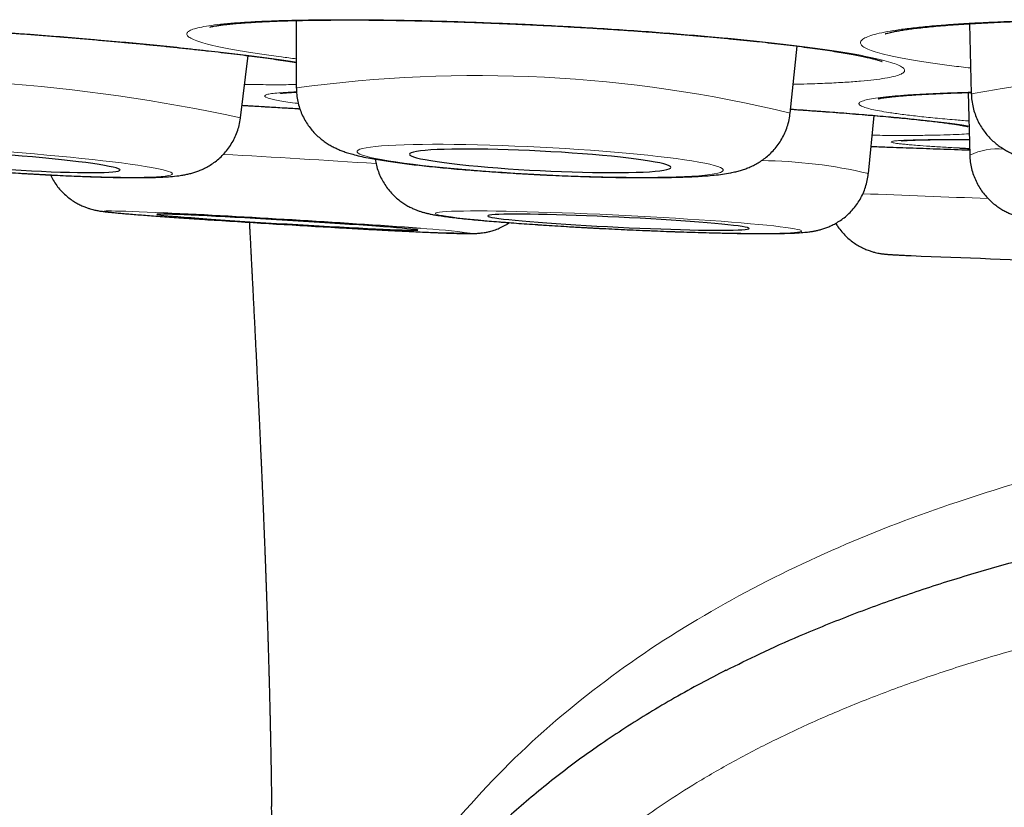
# Model space of a CAD drawing. Header units: millimetres. Extents: x 8 to 869, y 12 to 812.
# Tile 3 of 230: x 399.3 to 403.91, y 321.11 to 324.8. Entities that reach past the tile are written whole.
import ezdxf

# ---------------------------------------------------------------- set-up
doc = ezdxf.new("R2010")
doc.units = ezdxf.units.MM

msp = doc.modelspace()

# ---------------------------------------------------------------- linework, layer by layer
at = {"color": 7, "linetype": 'Continuous', "lineweight": 30}
for p, q in [((400.5918, 324.7952), (400.5923, 324.4793)), ((403.7469, 324.7803), (403.7554, 324.4511)), ((402.9065, 324.3613), (402.939, 324.6753)), ((400.3307, 324.3387), (400.3668, 324.6306)), ((400.5924, 324.4783), (400.5923, 324.4793)), ((403.7406, 324.4579), (403.7482, 324.1645)), ((403.7555, 324.4502), (403.7554, 324.4511)), ((400.3307, 324.3389), (400.3307, 324.3387)), ((403.2728, 324.0779), (403.3003, 324.3497))]:
    msp.add_line(p, q, dxfattribs=at)
at = {"color": 252, "linetype": 'Continuous', "lineweight": 0, "flags": 128}
for points in [[(400.0118, 324.0769), (400.01, 324.0804), (400.0039, 324.0842), (399.9938, 324.0882), (399.9796, 324.0925), (399.9613, 324.097), (399.9391, 324.1017), (399.9131, 324.1066), (399.8834, 324.1116), (399.8502, 324.1168), (399.8135, 324.122), (399.7737, 324.1274), (399.7308, 324.1327), (399.6852, 324.1381), (399.6369, 324.1435), (399.5863, 324.1489), (399.5336, 324.1542), (399.4791, 324.1594), (399.423, 324.1646), (399.3656, 324.1696), (399.3071, 324.1744), (399.2479, 324.1791)], [(401.735, 324.0735), (401.7948, 324.0706), (401.8544, 324.068), (401.9134, 324.0658), (401.9715, 324.064), (402.0284, 324.0625), (402.0839, 324.0613), (402.1377, 324.0606), (402.1896, 324.0602), (402.2392, 324.0601), (402.2864, 324.0605), (402.3309, 324.0612), (402.3725, 324.0624), (402.411, 324.0638), (402.4462, 324.0657), (402.4779, 324.0678), (402.506, 324.0704), (402.5304, 324.0732), (402.5509, 324.0764), (402.5674, 324.0798), (402.5798, 324.0836), (402.5882, 324.0876), (402.5923, 324.0918), (402.5923, 324.0963), (402.5882, 324.101), (402.5798, 324.1058), (402.5674, 324.1108), (402.5509, 324.1159), (402.5304, 324.1212), (402.506, 324.1265), (402.4779, 324.1319), (402.4462, 324.1373), (402.411, 324.1427), (402.3725, 324.148), (402.3309, 324.1534), (402.2864, 324.1586), (402.2392, 324.1638), (402.1896, 324.1688), (402.1377, 324.1736), (402.0839, 324.1783), (402.0284, 324.1828), (401.9715, 324.1871), (401.9134, 324.1911), (401.8544, 324.1949), (401.7948, 324.1984), (401.735, 324.2016), (401.6751, 324.2044), (401.6156, 324.207), (401.5566, 324.2092), (401.4985, 324.2111), (401.4416, 324.2126), (401.3861, 324.2137), (401.3322, 324.2145), (401.2804, 324.2149), (401.2307, 324.2149), (401.1836, 324.2145), (401.1391, 324.2138), (401.0975, 324.2127), (401.059, 324.2112), (401.0238, 324.2094), (400.9921, 324.2072), (400.9639, 324.2047), (400.9396, 324.2018), (400.9191, 324.1987), (400.9026, 324.1952), (400.8902, 324.1915), (400.8818, 324.1875), (400.8776, 324.1832), (400.8776, 324.1787), (400.8818, 324.1741), (400.8902, 324.1692), (400.9026, 324.1642), (400.9191, 324.1591), (400.9396, 324.1538), (400.9639, 324.1485), (400.9921, 324.1432), (401.0238, 324.1378), (401.059, 324.1324), (401.0975, 324.127), (401.1391, 324.1217), (401.1836, 324.1164), (401.2307, 324.1113), (401.2804, 324.1063), (401.3322, 324.1014), (401.3861, 324.0967), (401.4416, 324.0922), (401.4985, 324.0879), (401.5566, 324.0839), (401.6156, 324.0802), (401.6751, 324.0767), (401.735, 324.0735)], [(399.2411, 324.0833), (399.3004, 324.0796), (399.359, 324.0761), (399.4165, 324.073), (399.4728, 324.0702), (399.5275, 324.0677), (399.5804, 324.0655), (399.6313, 324.0637), (399.6798, 324.0623), (399.7258, 324.0612), (399.769, 324.0605), (399.8092, 324.0601), (399.8462, 324.0602), (399.8798, 324.0606), (399.9099, 324.0614), (399.9363, 324.0626), (399.959, 324.0641), (399.9777, 324.066), (399.9924, 324.0682), (400.003, 324.0708), (400.0095, 324.0737), (400.0118, 324.0769)], [(399.9719, 323.8933), (399.9336, 323.8951), (399.8935, 323.8969), (399.8566, 323.8985), (399.8231, 323.8998), (399.7931, 323.9009), (399.7668, 323.9017), (399.7444, 323.9023), (399.7258, 323.9027), (399.7113, 323.9027), (399.7009, 323.9025), (399.6946, 323.9021), (399.6924, 323.9014), (399.6945, 323.9005), (399.7007, 323.8993), (399.711, 323.8979), (399.7255, 323.8962), (399.7439, 323.8943), (399.7663, 323.8922), (399.7925, 323.8899), (399.8223, 323.8874), (399.8558, 323.8847), (399.8926, 323.8818), (399.9326, 323.8788), (399.9756, 323.8757), (400.0214, 323.8724), (400.0698, 323.869), (400.1205, 323.8655), (400.1734, 323.862), (400.2074, 323.8597)], [(402.9599, 323.8086), (402.958, 323.811), (402.9518, 323.8136), (402.9415, 323.8163), (402.9271, 323.8193), (402.9087, 323.8223), (402.8864, 323.8256), (402.8603, 323.8289), (402.8304, 323.8323), (402.797, 323.8358), (402.7602, 323.8394), (402.7202, 323.843), (402.6772, 323.8467), (402.6314, 323.8504), (402.5831, 323.8541), (402.5323, 323.8577), (402.4795, 323.8614), (402.4248, 323.8649), (402.3686, 323.8684), (402.3111, 323.8718), (402.2525, 323.8751), (402.1932, 323.8783), (402.1335, 323.8814), (402.0736, 323.8842), (402.0139, 323.887), (401.9545, 323.8895), (401.8959, 323.8918), (401.8383, 323.894), (401.782, 323.8959), (401.7273, 323.8976), (401.6743, 323.8991), (401.6235, 323.9003), (401.575, 323.9013), (401.529, 323.902), (401.4859, 323.9025), (401.4457, 323.9027), (401.4088, 323.9027), (401.3752, 323.9024), (401.3451, 323.9018), (401.3188, 323.901), (401.2963, 323.9), (401.2776, 323.8987), (401.2631, 323.8972), (401.2525, 323.8954), (401.2462, 323.8934), (401.244, 323.8912), (401.246, 323.8888), (401.2521, 323.8863), (401.2624, 323.8835), (401.2768, 323.8806), (401.2952, 323.8775), (401.3175, 323.8743), (401.3437, 323.871), (401.3735, 323.8675), (401.4069, 323.864), (401.4437, 323.8604), (401.4837, 323.8568), (401.5267, 323.8531), (401.5725, 323.8494), (401.6209, 323.8458), (401.6716, 323.8421), (401.7244, 323.8385), (401.7791, 323.8349), (401.8353, 323.8314), (401.8929, 323.828), (401.9514, 323.8247), (402.0107, 323.8215), (402.0704, 323.8185), (402.1303, 323.8156), (402.1901, 323.8129), (402.2494, 323.8104), (402.308, 323.808), (402.3656, 323.8059), (402.4219, 323.8039), (402.4767, 323.8022), (402.5296, 323.8008), (402.5804, 323.7995), (402.6289, 323.7986), (402.6749, 323.7978), (402.718, 323.7974), (402.7582, 323.7971), (402.7952, 323.7972), (402.8287, 323.7975), (402.8588, 323.798), (402.8851, 323.7988), (402.9077, 323.7998), (402.9263, 323.8011), (402.9409, 323.8027), (402.9514, 323.8044), (402.9577, 323.8064), (402.9599, 323.8086)]]:
    msp.add_lwpolyline(points, dxfattribs=at)
at = {"color": 7, "linetype": 'Continuous', "lineweight": 30, "flags": 128}
for points in [[(401.735, 324.0918), (401.7855, 324.0894), (401.8357, 324.0873), (401.8853, 324.0856), (401.9338, 324.0842), (401.9809, 324.0832), (402.0263, 324.0826), (402.0698, 324.0823), (402.111, 324.0824), (402.1496, 324.0829), (402.1854, 324.0837), (402.2181, 324.085), (402.2475, 324.0865), (402.2734, 324.0885), (402.2956, 324.0907), (402.314, 324.0933), (402.3284, 324.0962), (402.3388, 324.0994), (402.3451, 324.1028), (402.3471, 324.1065), (402.3451, 324.1104), (402.3388, 324.1144), (402.3284, 324.1187), (402.314, 324.123), (402.2956, 324.1275), (402.2734, 324.132), (402.2475, 324.1365), (402.2181, 324.1411), (402.1854, 324.1456), (402.1496, 324.1501), (402.111, 324.1545), (402.0698, 324.1588), (402.0263, 324.1629), (401.9809, 324.1669), (401.9338, 324.1707), (401.8853, 324.1742), (401.8357, 324.1775), (401.7855, 324.1805), (401.735, 324.1832), (401.6844, 324.1856), (401.6342, 324.1877), (401.5847, 324.1894), (401.5362, 324.1908), (401.4891, 324.1918), (401.4436, 324.1925), (401.4002, 324.1927), (401.359, 324.1926), (401.3204, 324.1921), (401.2846, 324.1913), (401.2519, 324.1901), (401.2225, 324.1885), (401.1966, 324.1865), (401.1744, 324.1843), (401.156, 324.1817), (401.1416, 324.1788), (401.1312, 324.1756), (401.1249, 324.1722), (401.1228, 324.1685), (401.1249, 324.1647), (401.1312, 324.1606), (401.1416, 324.1564), (401.156, 324.152), (401.1744, 324.1476), (401.1966, 324.1431), (401.2225, 324.1385), (401.2519, 324.1339), (401.2846, 324.1294), (401.3204, 324.1249), (401.359, 324.1205), (401.4002, 324.1162), (401.4436, 324.1121), (401.4891, 324.1081), (401.5362, 324.1044), (401.5847, 324.1008), (401.6342, 324.0975), (401.6844, 324.0945), (401.735, 324.0918)], [(399.7664, 324.0943), (399.7645, 324.0972), (399.7584, 324.1005), (399.7483, 324.104), (399.734, 324.1078), (399.7159, 324.1117), (399.6938, 324.1158), (399.6682, 324.1201), (399.639, 324.1245), (399.6064, 324.129), (399.5709, 324.1335), (399.5324, 324.1381), (399.4914, 324.1426), (399.4481, 324.1471), (399.4028, 324.1516), (399.3558, 324.156), (399.3074, 324.1602), (399.258, 324.1643)], [(399.2532, 324.0965), (399.3027, 324.0936), (399.3512, 324.091), (399.3983, 324.0887), (399.4438, 324.0867), (399.4873, 324.0851), (399.5286, 324.0838), (399.5673, 324.0829), (399.6032, 324.0824), (399.636, 324.0823), (399.6655, 324.0825), (399.6915, 324.0831), (399.7139, 324.0841), (399.7325, 324.0855), (399.7471, 324.0872), (399.7576, 324.0892), (399.7641, 324.0916), (399.7664, 324.0943)], [(401.1617, 323.8132), (401.1597, 323.814), (401.1534, 323.8151), (401.1431, 323.8164), (401.1287, 323.8179), (401.1104, 323.8196), (401.0882, 323.8216), (401.0624, 323.8237), (401.033, 323.8261), (401.0004, 323.8286), (400.9646, 323.8312), (400.9261, 323.834), (400.8849, 323.8368), (400.8415, 323.8398), (400.7961, 323.8428), (400.749, 323.8459), (400.7006, 323.849), (400.6511, 323.8521), (400.6009, 323.8552), (400.5504, 323.8583), (400.4998, 323.8613), (400.4497, 323.8642), (400.4002, 323.8671), (400.3517, 323.8698), (400.3046, 323.8723), (400.2591, 323.8748), (400.2156, 323.877), (400.1745, 323.8791), (400.1359, 323.881), (400.1001, 323.8826), (400.0674, 323.8841), (400.0379, 323.8853), (400.012, 323.8862), (399.9898, 323.8869), (399.9713, 323.8874), (399.9569, 323.8876), (399.9465, 323.8875), (399.9402, 323.8872), (399.938, 323.8867), (399.9401, 323.8859), (399.9463, 323.8848), (399.9566, 323.8835), (399.971, 323.882), (399.9894, 323.8802), (400.0115, 323.8783), (400.0374, 323.8761), (400.0667, 323.8738), (400.0994, 323.8713), (400.1351, 323.8687), (400.1737, 323.8659), (400.2148, 323.863), (400.2582, 323.86), (400.3036, 323.857), (400.3507, 323.8539), (400.3992, 323.8508), (400.4487, 323.8477), (400.4988, 323.8446), (400.5494, 323.8416), (400.5999, 323.8385), (400.6501, 323.8356), (400.6996, 323.8328), (400.7481, 323.8301), (400.7952, 323.8275), (400.8406, 323.8251), (400.8841, 323.8228), (400.9253, 323.8207), (400.9639, 323.8189), (400.9997, 323.8172), (401.0324, 323.8158), (401.0618, 323.8146), (401.0877, 323.8136), (401.11, 323.8129), (401.1284, 323.8125), (401.1429, 323.8122), (401.1533, 323.8123), (401.1596, 323.8126), (401.1617, 323.8132)], [(402.7142, 323.8204), (402.7122, 323.8225), (402.706, 323.8247), (402.6957, 323.8271), (402.6814, 323.8297), (402.6631, 323.8323), (402.6409, 323.8352), (402.6151, 323.8381), (402.5858, 323.8411), (402.5532, 323.8441), (402.5174, 323.8472), (402.4789, 323.8503), (402.4378, 323.8534), (402.3943, 323.8565), (402.3489, 323.8596), (402.3018, 323.8625), (402.2534, 323.8654), (402.2038, 323.8682), (402.1536, 323.8709), (402.1031, 323.8734), (402.0525, 323.8757), (402.0023, 323.8779), (401.9528, 323.8799), (401.9042, 323.8817), (401.8571, 323.8833), (401.8116, 323.8846), (401.768, 323.8857), (401.7268, 323.8866), (401.6881, 323.8872), (401.6523, 323.8875), (401.6195, 323.8876), (401.59, 323.8874), (401.5641, 323.887), (401.5417, 323.8864), (401.5233, 323.8854), (401.5087, 323.8843), (401.4983, 323.8829), (401.4919, 323.8812), (401.4897, 323.8794), (401.4917, 323.8774), (401.4979, 323.8751), (401.5082, 323.8727), (401.5225, 323.8702), (401.5408, 323.8675), (401.563, 323.8647), (401.5888, 323.8618), (401.6181, 323.8588), (401.6508, 323.8557), (401.6865, 323.8526), (401.725, 323.8495), (401.7662, 323.8464), (401.8096, 323.8433), (401.855, 323.8403), (401.9021, 323.8373), (401.9506, 323.8344), (402.0001, 323.8316), (402.0503, 323.829), (402.1008, 323.8265), (402.1514, 323.8241), (402.2016, 323.8219), (402.2512, 323.8199), (402.2997, 323.8182), (402.3469, 323.8166), (402.3924, 323.8152), (402.4359, 323.8141), (402.4771, 323.8133), (402.5158, 323.8127), (402.5516, 323.8123), (402.5844, 323.8122), (402.6139, 323.8124), (402.6399, 323.8128), (402.6622, 323.8135), (402.6807, 323.8144), (402.6952, 323.8156), (402.7057, 323.817), (402.712, 323.8186), (402.7142, 323.8204)]]:
    msp.add_lwpolyline(points, dxfattribs=at)
at = {"color": 252, "linetype": 'Continuous', "lineweight": 0}
for centre, radius, start, end in [((404.773, 319.1514), 5.3965, 76.0753, 100.8694), ((398.6115, 316.4455), 8.0784, 77.71294, 94.20389), ((401.4383, 318.316), 6.2211, 76.34936, 97.8151), ((403.8806, 323.8799), 0.3138, 85.3243, 114.9548), ((395.6544, 242.3476), 81.9493, 86.283534, 86.785274), ((402.7505, 321.869), 2.2698, 76.6961, 89.4325), ((406.2154, 394.623), 70.7018, 267.592629, 268.069252), ((401.5047, 333.5287), 9.7308, 265.79537, 269.4264), ((401.027, 321.0255), 2.7988, 82.1908, 86.9923)]:
    msp.add_arc(centre, radius, start, end, dxfattribs=at)
at = {"color": 7, "linetype": 'Continuous', "lineweight": 30}
for centre, radius, start, end in [((397.4388, 272.1065), 51.8487, 85.86892, 87.19961), ((404.1581, 383.9136), 60.1837, 266.236138, 266.79301), ((406.8623, 406.2562), 82.6324, 267.649821, 268.679566)]:
    msp.add_arc(centre, radius, start, end, dxfattribs=at)
at = {"color": 252, "linetype": 'Continuous', "lineweight": 0}
for points, knots in [([(399.8093, 324.6915), (399.765, 324.6955), (399.6763, 324.7037), (399.5385, 324.7154), (399.3987, 324.7266), (399.2574, 324.7373), (399.1157, 324.7473), (398.9743, 324.7566), (398.8345, 324.7651), (398.6973, 324.7728), (398.5638, 324.7796), (398.4345, 324.7854), (398.3105, 324.7903), (398.1929, 324.7941), (398.0826, 324.7969), (397.9799, 324.7986), (397.8858, 324.7992), (397.801, 324.7988), (397.7263, 324.7973), (397.6619, 324.7947), (397.6082, 324.791), (397.5658, 324.7864), (397.5352, 324.7807), (397.5162, 324.774), (397.5091, 324.7665), (397.5138, 324.7581), (397.5307, 324.749), (397.5594, 324.7391), (397.5995, 324.7285), (397.6509, 324.7174), (397.7134, 324.7057), (397.7864, 324.6937), (397.8697, 324.6813), (397.9482, 324.6704), (398.0022, 324.6636), (398.0222, 324.6611)], [0, 0, 0, 0, 0.030634, 0.061377, 0.092121, 0.122755, 0.153389, 0.184132, 0.214876, 0.24551, 0.276144, 0.306887, 0.337631, 0.368265, 0.398899, 0.429642, 0.460386, 0.49102, 0.521654, 0.552397, 0.58314, 0.613774, 0.644408, 0.675152, 0.705895, 0.736529, 0.767163, 0.797907, 0.82865, 0.859284, 0.889918, 0.920662, 0.951405, 0.982039, 1, 1, 1, 1]), ([(402.3927, 324.7314), (402.3485, 324.7349), (402.2599, 324.7419), (402.1223, 324.7515), (401.9825, 324.7605), (401.8411, 324.7687), (401.6992, 324.776), (401.5576, 324.7823), (401.4174, 324.7877), (401.2798, 324.7921), (401.1457, 324.7955), (401.0158, 324.7978), (400.8911, 324.799), (400.7727, 324.7992), (400.6615, 324.7982), (400.558, 324.7962), (400.4629, 324.7931), (400.377, 324.789), (400.3013, 324.7839), (400.2358, 324.7778), (400.181, 324.7708), (400.1374, 324.7629), (400.1056, 324.7541), (400.0855, 324.7446), (400.0772, 324.7344), (400.0807, 324.7236), (400.0965, 324.7122), (400.1241, 324.7003), (400.1632, 324.6881), (400.2135, 324.6756), (400.2751, 324.6629), (400.3472, 324.6501), (400.4296, 324.6372), (400.511, 324.6257), (400.5685, 324.6186), (400.5921, 324.6156)], [0, 0, 0, 0, 0.03053, 0.061169, 0.091808, 0.122339, 0.152869, 0.183508, 0.214147, 0.244677, 0.275207, 0.305846, 0.336486, 0.367016, 0.397546, 0.428185, 0.458824, 0.489354, 0.519884, 0.550523, 0.581163, 0.611693, 0.642223, 0.672862, 0.703501, 0.734031, 0.764561, 0.7952, 0.82584, 0.85637, 0.8869, 0.917539, 0.948178, 0.978708, 1, 1, 1, 1]), ([(405.573, 324.7636), (405.529, 324.7662), (405.4409, 324.7716), (405.3036, 324.7785), (405.164, 324.7845), (405.0227, 324.7895), (404.8807, 324.7935), (404.7388, 324.7965), (404.5982, 324.7984), (404.46, 324.7992), (404.3251, 324.7989), (404.1943, 324.7976), (404.0686, 324.7952), (403.9491, 324.7917), (403.8366, 324.7872), (403.7316, 324.7817), (403.635, 324.7752), (403.5475, 324.7679), (403.4701, 324.7596), (403.4028, 324.7506), (403.3462, 324.7408), (403.3007, 324.7304), (403.2671, 324.7193), (403.245, 324.7078), (403.2348, 324.6958), (403.2364, 324.6834), (403.2503, 324.6708), (403.276, 324.658), (403.3133, 324.6452), (403.3619, 324.6323), (403.4218, 324.6196), (403.4923, 324.6071), (403.5731, 324.5948), (403.6591, 324.5833), (403.7225, 324.5762), (403.7522, 324.5728)], [0, 0, 0, 0, 0.030354, 0.060816, 0.091278, 0.121631, 0.151985, 0.182447, 0.212909, 0.243263, 0.273617, 0.304079, 0.334541, 0.364894, 0.395248, 0.42571, 0.456172, 0.486526, 0.516879, 0.547342, 0.577804, 0.608157, 0.638511, 0.668973, 0.699435, 0.729789, 0.760142, 0.790604, 0.821067, 0.85142, 0.881774, 0.912236, 0.942698, 0.973052, 1, 1, 1, 1]), ([(402.9205, 324.4965), (402.9429, 324.497), (402.9996, 324.4981), (403.0808, 324.5012), (403.1646, 324.5055), (403.238, 324.5109), (403.3007, 324.5172), (403.3526, 324.5245), (403.3933, 324.5326), (403.4225, 324.5416), (403.4395, 324.5513), (403.4447, 324.5616), (403.4381, 324.5726), (403.4196, 324.5841), (403.3891, 324.596), (403.347, 324.6083), (403.2937, 324.6209), (403.2297, 324.6337), (403.1551, 324.6465), (403.0704, 324.6594), (402.9766, 324.6721), (402.8743, 324.6847), (402.7639, 324.697), (402.6462, 324.709), (402.5227, 324.7205), (402.4359, 324.7278), (402.3927, 324.7314)], [0, 0, 0, 0, 0.0276382, 0.0699886, 0.1123391, 0.1545388, 0.1967385, 0.2390889, 0.2814394, 0.3236391, 0.3658388, 0.4081892, 0.4505397, 0.4927394, 0.5349391, 0.5772896, 0.61964, 0.6618397, 0.7040394, 0.7463899, 0.7887404, 0.8309401, 0.8731297, 0.91547, 0.9578104, 1, 1, 1, 1]), ([(400.5922, 324.5999), (400.5862, 324.6009), (400.5554, 324.6059), (400.4897, 324.6153), (400.3958, 324.6279), (400.2926, 324.6407), (400.1817, 324.6536), (400.0635, 324.6664), (399.9396, 324.6791), (399.8526, 324.6874), (399.8093, 324.6915)], [0, 0, 0, 0, 0.03297, 0.171351, 0.309731, 0.447619, 0.585468, 0.723809, 0.862151, 1, 1, 1, 1]), ([(400.3501, 324.4958), (400.3753, 324.4954), (400.4345, 324.4944), (400.5159, 324.4941), (400.5675, 324.4947), (400.5923, 324.495)], [0, 0, 0, 0, 0.278256, 0.653833, 1, 1, 1, 1]), ([(400.5932, 324.4607), (400.5847, 324.4604), (400.556, 324.4594), (400.5189, 324.457), (400.4819, 324.4535), (400.4571, 324.4494), (400.4443, 324.4445), (400.4435, 324.4391), (400.4545, 324.4331), (400.476, 324.427), (400.5058, 324.4208), (400.5424, 324.4148), (400.5741, 324.41), (400.5967, 324.4072), (400.6017, 324.4065)], [0, 0, 0, 0, 0.0417249, 0.1403493, 0.2389737, 0.3372469, 0.43552, 0.5341444, 0.6327688, 0.731042, 0.8129383, 0.8949358, 0.9768321, 1, 1, 1, 1]), ([(403.7552, 324.4591), (403.7548, 324.4591), (403.7187, 324.4583), (403.6544, 324.4561), (403.5636, 324.4525), (403.4833, 324.4481), (403.413, 324.4431), (403.3536, 324.4375), (403.3052, 324.4314), (403.268, 324.4248), (403.2425, 324.4177), (403.2292, 324.4102), (403.2278, 324.4024), (403.2381, 324.3942), (403.2591, 324.3863), (403.2886, 324.3787), (403.3241, 324.3715), (403.3703, 324.3637), (403.4292, 324.3555), (403.5019, 324.3467), (403.5849, 324.3381), (403.6655, 324.3306), (403.7218, 324.3261), (403.7441, 324.3243)], [0, 0, 0, 0, 0.000631, 0.052728, 0.105011, 0.157294, 0.209391, 0.261488, 0.313771, 0.366054, 0.418151, 0.470248, 0.522531, 0.574814, 0.626911, 0.670326, 0.713795, 0.75721, 0.809307, 0.86159, 0.913873, 0.96597, 1, 1, 1, 1]), ([(400.6089, 324.3817), (400.601, 324.3822), (400.5459, 324.3856), (400.455, 324.391), (400.3731, 324.3957), (400.338, 324.3978)], [0, 0, 0, 0, 0.087919, 0.608293, 1, 1, 1, 1]), ([(403.5863, 324.3222), (403.5681, 324.3242), (403.5316, 324.3283), (403.4629, 324.3354), (403.3801, 324.3432), (403.2807, 324.3519), (403.1734, 324.3607), (403.0584, 324.3694), (402.9695, 324.3759), (402.9177, 324.3793), (402.9084, 324.3799)], [0, 0, 0, 0, 0.111887, 0.223775, 0.372268, 0.521291, 0.670314, 0.818807, 0.9673, 1, 1, 1, 1]), ([(403.7447, 324.2999), (403.7396, 324.3009), (403.7246, 324.3038), (403.6898, 324.309), (403.643, 324.3155), (403.6052, 324.3199), (403.5863, 324.3222)], [0, 0, 0, 0, 0.145325, 0.430099, 0.715226, 1, 1, 1, 1]), ([(403.291, 324.2576), (403.2988, 324.2575), (403.3418, 324.2569), (403.4116, 324.2565), (403.4991, 324.2566), (403.5762, 324.2575), (403.6437, 324.2591), (403.699, 324.2614), (403.7327, 324.2634), (403.7446, 324.2647), (403.7456, 324.2648)], [0, 0, 0, 0, 0.035599, 0.193902, 0.352205, 0.511074, 0.669943, 0.828246, 0.986549, 1, 1, 1, 1]), ([(403.7463, 324.2381), (403.7452, 324.2381), (403.7131, 324.2382), (403.6581, 324.2379), (403.5836, 324.2374), (403.5211, 324.2364), (403.4693, 324.235), (403.4285, 324.2333), (403.3994, 324.2312), (403.3824, 324.2287), (403.3771, 324.226), (403.3838, 324.2229), (403.4003, 324.2199), (403.4218, 324.2173), (403.444, 324.2149), (403.4708, 324.2125), (403.5079, 324.2096), (403.5593, 324.206), (403.6243, 324.2019), (403.6748, 324.1991), (403.6982, 324.1978)], [0, 0, 0, 0, 0.002174, 0.067363, 0.133503, 0.197774, 0.262046, 0.327235, 0.393375, 0.457646, 0.521918, 0.587107, 0.653247, 0.69363, 0.734013, 0.774734, 0.815455, 0.879271, 0.943998, 1, 1, 1, 1]), ([(408.3863, 323.1135), (408.0694, 323.111), (407.4358, 323.1059), (406.4861, 323.0547), (405.5396, 322.9604), (404.6014, 322.8033), (403.7966, 322.5877), (403.1302, 322.3341), (402.5961, 322.0719), (402.0932, 321.7536), (401.6338, 321.3748), (401.233, 320.934), (400.9042, 320.4375), (400.6543, 319.8955), (400.5554, 319.5117), (400.5059, 319.3197)], [0, 0, 0, 0, 0.10003, 0.200056, 0.300173, 0.400239, 0.500131, 0.562636, 0.625145, 0.687668, 0.750125, 0.812616, 0.875055, 0.937489, 1, 1, 1, 1]), ([(408.3863, 322.3087), (408.2732, 322.3084), (408.0469, 322.3078), (407.7076, 322.3027), (407.3682, 322.2939), (407.0288, 322.2808), (406.6895, 322.2628), (406.3513, 322.2395), (406.0131, 322.21), (405.6749, 322.1737), (405.3348, 322.1295), (404.9942, 322.0764), (404.6535, 322.0133), (404.3313, 321.9428), (404.028, 321.8658), (403.7569, 321.7869), (403.5014, 321.7024), (403.2697, 321.6162), (403.0491, 321.5244), (402.8456, 321.43), (402.652, 321.3299), (402.4771, 321.2294), (402.3154, 321.1262), (402.1689, 321.0231), (402.03, 320.915), (401.907, 320.8087), (401.7962, 320.7027), (401.697, 320.5981), (401.6021, 320.4876), (401.513, 320.3721), (401.4307, 320.2526), (401.3507, 320.1217), (401.2748, 319.9789), (401.2046, 319.823), (401.1435, 319.6636), (401.1108, 319.555), (401.0945, 319.5007)], [0, 0, 0, 0, 0.040416, 0.080846, 0.121318, 0.161803, 0.202387, 0.242986, 0.283299, 0.324163, 0.365049, 0.406494, 0.448036, 0.489619, 0.525054, 0.560487, 0.591055, 0.621622, 0.649148, 0.676709, 0.701912, 0.727114, 0.748786, 0.770457, 0.791081, 0.811703, 0.8286, 0.846016, 0.863432, 0.881045, 0.898659, 0.915993, 0.936898, 0.957804, 0.978901, 1, 1, 1, 1])]:
    msp.add_open_spline(points, degree=3, knots=knots, dxfattribs=at)
at = {"color": 7, "linetype": 'Continuous', "lineweight": 30}
for points, knots in [([(397.602, 324.7853), (397.6019, 324.7853), (397.6016, 324.7852), (397.6042, 324.7858), (397.6101, 324.7868), (397.6199, 324.7881), (397.6336, 324.7896), (397.6516, 324.7912), (397.6736, 324.7928), (397.6997, 324.7942), (397.7297, 324.7954), (397.7635, 324.7965), (397.8013, 324.7972), (397.8428, 324.7977), (397.888, 324.7979), (397.9366, 324.7978), (397.9885, 324.7973), (398.0433, 324.7966), (398.1009, 324.7955), (398.1611, 324.7941), (398.2236, 324.7923), (398.288, 324.7903), (398.3543, 324.7879), (398.4222, 324.7853), (398.4913, 324.7823), (398.5617, 324.779), (398.6338, 324.7755), (398.7076, 324.7716), (398.7832, 324.7675), (398.8598, 324.763), (398.9374, 324.7583), (399.0155, 324.7534), (399.0938, 324.7482), (399.1721, 324.7428), (399.2505, 324.7372), (399.3287, 324.7314), (399.4067, 324.7254), (399.4842, 324.7193), (399.5611, 324.7129), (399.6372, 324.7064), (399.711, 324.6999), (399.7663, 324.6949), (399.8094, 324.6909), (399.8534, 324.6868), (399.9134, 324.681), (399.9829, 324.6741), (400.0506, 324.6671), (400.1162, 324.6601), (400.1797, 324.653), (400.2411, 324.646), (400.3, 324.639), (400.3563, 324.632), (400.4098, 324.6251), (400.4603, 324.6183), (400.5078, 324.6115), (400.5522, 324.605), (400.579, 324.6007), (400.5922, 324.5986)], [0, 0, 0, 0, 0.00393, 0.015212, 0.027828, 0.041754, 0.056875, 0.073005, 0.089927, 0.107422, 0.125022, 0.143182, 0.161782, 0.180737, 0.199973, 0.219429, 0.239049, 0.258785, 0.278591, 0.298424, 0.318237, 0.337993, 0.357663, 0.377223, 0.396653, 0.415944, 0.435216, 0.454866, 0.474597, 0.494384, 0.514198, 0.534006, 0.553776, 0.573484, 0.593114, 0.612857, 0.632582, 0.652301, 0.672023, 0.691758, 0.711513, 0.730215, 0.736044, 0.746449, 0.766142, 0.78579, 0.805415, 0.825025, 0.844629, 0.864234, 0.883848, 0.903473, 0.922951, 0.942356, 0.961776, 0.98116, 1, 1, 1, 1]), ([(400.1864, 324.7642), (400.1863, 324.7642), (400.1861, 324.7641), (400.1892, 324.765), (400.1956, 324.7665), (400.2059, 324.7686), (400.22, 324.7711), (400.2384, 324.7738), (400.2607, 324.7766), (400.2871, 324.7795), (400.3174, 324.7822), (400.3517, 324.7848), (400.3899, 324.7873), (400.4319, 324.7896), (400.4776, 324.7917), (400.5268, 324.7935), (400.5791, 324.795), (400.6345, 324.7962), (400.6926, 324.7971), (400.7533, 324.7977), (400.8162, 324.7979), (400.8812, 324.7979), (400.9479, 324.7975), (401.016, 324.7967), (401.0855, 324.7957), (401.1562, 324.7943), (401.2286, 324.7926), (401.3028, 324.7905), (401.3786, 324.7881), (401.4555, 324.7855), (401.5331, 324.7824), (401.6113, 324.7791), (401.6896, 324.7755), (401.7678, 324.7717), (401.846, 324.7675), (401.9241, 324.7631), (402.0019, 324.7585), (402.0791, 324.7535), (402.1556, 324.7484), (402.2313, 324.743), (402.3047, 324.7375), (402.3558, 324.7335), (402.3949, 324.7303), (402.435, 324.727), (402.4946, 324.7219), (402.5637, 324.7157), (402.6308, 324.7094), (402.6958, 324.7029), (402.7587, 324.6963), (402.8194, 324.6897), (402.8776, 324.6829), (402.9331, 324.6761), (402.9857, 324.6693), (403.0352, 324.6625), (403.0818, 324.6558), (403.1251, 324.649), (403.1651, 324.6424), (403.2014, 324.6359), (403.2338, 324.6297), (403.2612, 324.624), (403.2842, 324.6187), (403.3031, 324.614), (403.3178, 324.6099), (403.3282, 324.6066), (403.3343, 324.6045), (403.3371, 324.6033), (403.3368, 324.6035), (403.3367, 324.6035)], [0, 0, 0, 0, 0.00482, 0.014962, 0.02615, 0.038364, 0.051521, 0.065486, 0.080101, 0.095025, 0.11025, 0.125973, 0.142096, 0.158545, 0.175254, 0.192169, 0.209238, 0.226416, 0.24366, 0.260934, 0.278193, 0.295405, 0.312543, 0.329586, 0.346516, 0.363329, 0.380175, 0.397333, 0.414561, 0.431836, 0.449132, 0.466418, 0.483668, 0.500861, 0.517989, 0.535219, 0.552436, 0.569646, 0.58686, 0.604086, 0.62133, 0.637654, 0.640081, 0.649162, 0.66634, 0.683475, 0.700586, 0.717679, 0.734762, 0.75184, 0.768917, 0.785994, 0.802915, 0.819782, 0.836638, 0.853439, 0.870134, 0.886666, 0.902961, 0.918933, 0.932817, 0.947417, 0.961875, 0.974187, 0.985623, 0.996093, 1, 1, 1, 1]), ([(403.352, 324.7329), (403.3521, 324.733), (403.3524, 324.7331), (403.3567, 324.7345), (403.3642, 324.7367), (403.3757, 324.7396), (403.3911, 324.7429), (403.4107, 324.7467), (403.4342, 324.7506), (403.4617, 324.7546), (403.4931, 324.7587), (403.5284, 324.7628), (403.5677, 324.7668), (403.6108, 324.7706), (403.6575, 324.7744), (403.7076, 324.7779), (403.761, 324.7812), (403.8172, 324.7843), (403.8763, 324.7871), (403.9377, 324.7896), (404.0014, 324.7918), (404.0671, 324.7937), (404.1344, 324.7952), (404.2032, 324.7964), (404.2731, 324.7973), (404.3444, 324.7978), (404.4173, 324.798), (404.4919, 324.7979), (404.568, 324.7975), (404.6452, 324.7967), (404.723, 324.7956), (404.8013, 324.7942), (404.8796, 324.7924), (404.9578, 324.7904), (405.0359, 324.788), (405.1138, 324.7853), (405.1914, 324.7823), (405.2683, 324.779), (405.3444, 324.7754), (405.4197, 324.7715), (405.4932, 324.7673), (405.554, 324.7637), (405.6137, 324.7598), (405.6729, 324.7558), (405.7413, 324.7508), (405.8077, 324.7456), (405.8721, 324.7402), (405.9342, 324.7346), (405.9939, 324.7288), (406.0512, 324.7228), (406.1056, 324.7168), (406.1571, 324.7106), (406.2055, 324.7044), (406.2508, 324.6981), (406.2928, 324.6918), (406.3313, 324.6855), (406.366, 324.6794), (406.3968, 324.6734), (406.4223, 324.6679), (406.4435, 324.6629), (406.4605, 324.6584), (406.4733, 324.6546), (406.4817, 324.6517), (406.4865, 324.6499), (406.487, 324.6497), (406.4872, 324.6495)], [0, 0, 0, 0, 0.008266, 0.018886, 0.030498, 0.043069, 0.05651, 0.070694, 0.085473, 0.100436, 0.115777, 0.131598, 0.147813, 0.16435, 0.181147, 0.198147, 0.215302, 0.232565, 0.249896, 0.267254, 0.284596, 0.301889, 0.319108, 0.336229, 0.353237, 0.370129, 0.387103, 0.404364, 0.421695, 0.439069, 0.456463, 0.473843, 0.491185, 0.508464, 0.525689, 0.543013, 0.560323, 0.577627, 0.594935, 0.612254, 0.629592, 0.646515, 0.655645, 0.672907, 0.690123, 0.707312, 0.724479, 0.741632, 0.758774, 0.775908, 0.793035, 0.809982, 0.82688, 0.843749, 0.860541, 0.877203, 0.893668, 0.909856, 0.925672, 0.939214, 0.953429, 0.967558, 0.979465, 0.990509, 1, 1, 1, 1]), ([(398.0194, 324.502), (398.0195, 324.4915), (398.0197, 324.4701), (398.0244, 324.4384), (398.0321, 324.4075), (398.0428, 324.3784), (398.056, 324.3511), (398.0714, 324.326), (398.0885, 324.3032), (398.1068, 324.2829), (398.1258, 324.2652), (398.1449, 324.2501), (398.1636, 324.2375), (398.1816, 324.227), (398.1988, 324.2183), (398.2154, 324.2109), (398.2321, 324.2045), (398.2495, 324.1985), (398.2694, 324.1926), (398.2957, 324.1858), (398.3266, 324.1791), (398.3617, 324.1724), (398.3973, 324.1663), (398.4351, 324.1605), (398.4758, 324.1546), (398.518, 324.149), (398.5622, 324.1434), (398.6082, 324.138), (398.6561, 324.1326), (398.7059, 324.1273), (398.7572, 324.1221), (398.8101, 324.1169), (398.8643, 324.1119), (398.9196, 324.107), (398.9757, 324.1023), (399.0326, 324.0977), (399.09, 324.0933), (399.1476, 324.0891), (399.2052, 324.0852), (399.2626, 324.0814), (399.3196, 324.0779), (399.3759, 324.0746), (399.4314, 324.0717), (399.4858, 324.069), (399.5388, 324.0666), (399.5904, 324.0645), (399.6404, 324.0627), (399.6885, 324.0612), (399.7347, 324.0601), (399.7787, 324.0593), (399.8206, 324.0589), (399.8604, 324.0589), (399.8981, 324.0592), (399.934, 324.06), (399.9688, 324.0614), (400.0046, 324.0636), (400.0359, 324.0668), (400.0632, 324.071), (400.0834, 324.075), (400.102, 324.0796), (400.121, 324.0854), (400.141, 324.0928), (400.162, 324.1023), (400.184, 324.1142), (400.2066, 324.129), (400.229, 324.1468), (400.2506, 324.1674), (400.2705, 324.1907), (400.2882, 324.2164), (400.3033, 324.244), (400.3156, 324.2732), (400.3249, 324.3046), (400.3295, 324.327), (400.3307, 324.3392), (400.3307, 324.3398)], [0, 0, 0, 0, 0.009618, 0.01951, 0.029189, 0.038667, 0.047947, 0.057026, 0.065891, 0.07452, 0.082877, 0.090936, 0.09872, 0.106344, 0.114032, 0.122007, 0.130653, 0.140504, 0.152399, 0.167996, 0.192024, 0.212182, 0.23096, 0.250788, 0.269694, 0.288079, 0.306149, 0.32401, 0.341727, 0.35934, 0.376876, 0.394355, 0.411791, 0.429194, 0.446573, 0.463934, 0.481283, 0.498624, 0.515964, 0.533304, 0.55065, 0.568005, 0.585375, 0.602765, 0.620182, 0.637635, 0.655135, 0.672696, 0.690337, 0.708085, 0.725981, 0.744085, 0.762494, 0.781378, 0.801069, 0.822337, 0.847665, 0.861699, 0.871731, 0.880706, 0.889044, 0.897171, 0.905322, 0.913724, 0.922486, 0.931577, 0.9409, 0.95037, 0.959928, 0.96954, 0.979185, 0.988849, 0.999444, 1, 1, 1, 1]), ([(400.5167, 324.4537), (400.5168, 324.4537), (400.5169, 324.4537), (400.5208, 324.4543), (400.528, 324.4552), (400.5393, 324.4563), (400.5547, 324.4575), (400.5725, 324.4586), (400.5868, 324.4593), (400.5932, 324.4596)], [0, 0, 0, 0, 0.083265, 0.207846, 0.348517, 0.504324, 0.67318, 0.85241, 1, 1, 1, 1]), ([(400.5927, 324.4792), (400.5928, 324.4714), (400.5929, 324.4526), (400.5971, 324.4233), (400.6046, 324.3921), (400.6152, 324.3625), (400.6283, 324.3349), (400.6437, 324.3094), (400.6608, 324.2863), (400.6792, 324.2656), (400.6983, 324.2475), (400.7177, 324.232), (400.7369, 324.2187), (400.7557, 324.2075), (400.7743, 324.1979), (400.7928, 324.1896), (400.8121, 324.182), (400.8335, 324.1747), (400.8595, 324.1671), (400.8909, 324.1593), (400.9266, 324.1517), (400.964, 324.1448), (401.0027, 324.1384), (401.0437, 324.1323), (401.0874, 324.1264), (401.1326, 324.1208), (401.1795, 324.1154), (401.2282, 324.1102), (401.2786, 324.1052), (401.3306, 324.1004), (401.3839, 324.0958), (401.4386, 324.0915), (401.4943, 324.0873), (401.5509, 324.0834), (401.6082, 324.0797), (401.665, 324.0764), (401.7073, 324.0741), (401.7303, 324.0729), (401.735, 324.0726)], [0, 0, 0, 0, 0.014484, 0.034745, 0.054586, 0.074039, 0.093119, 0.111831, 0.130163, 0.148092, 0.165595, 0.182702, 0.19956, 0.216492, 0.233871, 0.25234, 0.27281, 0.296651, 0.326274, 0.367113, 0.411115, 0.450862, 0.488335, 0.527822, 0.565815, 0.602895, 0.639389, 0.675483, 0.711292, 0.746891, 0.782335, 0.817661, 0.852898, 0.888069, 0.923193, 0.958283, 0.991505, 1, 1, 1, 1]), ([(403.3191, 324.4283), (403.319, 324.4283), (403.3188, 324.4282), (403.3219, 324.429), (403.3282, 324.4303), (403.3384, 324.4321), (403.3527, 324.4342), (403.3711, 324.4366), (403.3937, 324.4391), (403.4204, 324.4417), (403.4511, 324.4442), (403.4856, 324.4467), (403.5238, 324.4491), (403.5658, 324.4513), (403.611, 324.4534), (403.6595, 324.4553), (403.7075, 324.457), (403.7405, 324.4579), (403.7552, 324.4583)], [0, 0, 0, 0, 0.020621, 0.065234, 0.11503, 0.169868, 0.229266, 0.292507, 0.358791, 0.427365, 0.497591, 0.568449, 0.641436, 0.715138, 0.789412, 0.864151, 0.939281, 1, 1, 1, 1]), ([(403.7558, 324.451), (403.756, 324.4435), (403.7565, 324.4249), (403.7614, 324.3959), (403.7695, 324.3648), (403.7808, 324.3353), (403.7945, 324.3078), (403.8105, 324.2826), (403.8281, 324.2597), (403.8469, 324.2393), (403.8665, 324.2215), (403.8864, 324.2061), (403.9061, 324.1929), (403.9258, 324.1816), (403.9454, 324.1719), (403.9655, 324.1632), (403.9869, 324.1552), (404.0116, 324.1473), (404.0432, 324.1388), (404.0796, 324.1306), (404.1198, 324.1231), (404.16, 324.1166), (404.2021, 324.1106), (404.2468, 324.1049), (404.2927, 324.0997), (404.3401, 324.0949), (404.3891, 324.0903), (404.4398, 324.0861), (404.492, 324.0822), (404.5456, 324.0785), (404.6004, 324.0751), (404.6564, 324.0721), (404.7132, 324.0693), (404.7707, 324.0668), (404.8287, 324.0647), (404.8739, 324.0633), (404.8997, 324.0626), (404.906, 324.0624)], [0, 0, 0, 0, 0.01413, 0.034685, 0.054831, 0.074601, 0.09402, 0.113095, 0.131826, 0.150208, 0.168258, 0.186058, 0.203825, 0.221871, 0.24068, 0.260992, 0.283879, 0.311044, 0.345732, 0.395221, 0.437167, 0.476073, 0.517093, 0.556105, 0.593936, 0.63103, 0.667626, 0.703872, 0.739862, 0.775664, 0.811323, 0.846874, 0.882345, 0.917758, 0.95313, 0.988477, 1, 1, 1, 1]), ([(400.338, 324.3977), (400.3415, 324.3975), (400.371, 324.3958), (400.427, 324.3925), (400.5058, 324.3878), (400.5666, 324.3842), (400.601, 324.3821), (400.609, 324.3816)], [0, 0, 0, 0, 0.040046, 0.329134, 0.620113, 0.912658, 1, 1, 1, 1]), ([(402.9084, 324.3797), (402.9196, 324.3789), (402.9538, 324.3766), (403.0093, 324.3726), (403.0746, 324.3678), (403.1381, 324.363), (403.1994, 324.3581), (403.2582, 324.3533), (403.3144, 324.3485), (403.3676, 324.3438), (403.4177, 324.3391), (403.4649, 324.3345), (403.5089, 324.33), (403.5497, 324.3256), (403.587, 324.3213), (403.6207, 324.3172), (403.6506, 324.3132), (403.6759, 324.3096), (403.6925, 324.307), (403.7044, 324.3051), (403.7147, 324.3033), (403.7254, 324.3012), (403.7338, 324.2995), (403.7386, 324.2983), (403.739, 324.2982), (403.7392, 324.2981)], [0, 0, 0, 0, 0.024859, 0.07534, 0.12639, 0.177574, 0.228817, 0.280019, 0.331094, 0.381958, 0.432525, 0.482913, 0.533349, 0.583545, 0.633462, 0.683032, 0.732149, 0.780641, 0.824124, 0.839462, 0.866234, 0.90565, 0.941907, 0.97444, 1, 1, 1, 1]), ([(401.735, 324.0726), (401.7452, 324.0721), (401.7747, 324.0707), (401.8235, 324.0684), (401.8811, 324.0661), (401.9381, 324.0641), (401.9944, 324.0624), (402.0496, 324.061), (402.1037, 324.0599), (402.1564, 324.0592), (402.2076, 324.0589), (402.257, 324.0589), (402.3047, 324.0592), (402.3503, 324.06), (402.394, 324.0611), (402.4358, 324.0626), (402.4757, 324.0647), (402.5141, 324.0672), (402.552, 324.0705), (402.5896, 324.0749), (402.6224, 324.0802), (402.6503, 324.0862), (402.6722, 324.0919), (402.6929, 324.0985), (402.7136, 324.1064), (402.7346, 324.116), (402.7562, 324.1278), (402.7782, 324.142), (402.8001, 324.1591), (402.8214, 324.179), (402.8414, 324.2016), (402.8595, 324.2267), (402.8752, 324.2538), (402.8881, 324.2827), (402.8982, 324.314), (402.9043, 324.3404), (402.9056, 324.3567), (402.906, 324.3613)], [0, 0, 0, 0, 0.018518, 0.053722, 0.088939, 0.124176, 0.159448, 0.194769, 0.230155, 0.265629, 0.301217, 0.336953, 0.372885, 0.409078, 0.445627, 0.482675, 0.520453, 0.55936, 0.60017, 0.644656, 0.69111, 0.718565, 0.741376, 0.761635, 0.780338, 0.798343, 0.816241, 0.834323, 0.852838, 0.871793, 0.891079, 0.910578, 0.930203, 0.949902, 0.96964, 0.991463, 1, 1, 1, 1]), ([(403.4282, 324.2317), (403.4281, 324.2317), (403.4281, 324.2317), (403.4312, 324.232), (403.4376, 324.2325), (403.448, 324.2332), (403.4625, 324.234), (403.4812, 324.2347), (403.5041, 324.2354), (403.5311, 324.2361), (403.5618, 324.2367), (403.5962, 324.2371), (403.634, 324.2375), (403.6753, 324.2378), (403.7127, 324.2379), (403.7375, 324.2379), (403.7463, 324.2379)], [0, 0, 0, 0, 0.0257128, 0.0768411, 0.136303, 0.2035284, 0.2771788, 0.3556012, 0.4372807, 0.5210558, 0.6061217, 0.6919497, 0.7779732, 0.8646046, 0.952186, 1, 1, 1, 1]), ([(403.7476, 324.1871), (403.7469, 324.1871), (403.6997, 324.1887), (403.6103, 324.1918), (403.4811, 324.1964), (403.3727, 324.2002), (403.3098, 324.2026), (403.2855, 324.2035)], [0, 0, 0, 0, 0.003933, 0.283832, 0.554877, 0.827818, 1, 1, 1, 1]), ([(403.6982, 324.1978), (403.7019, 324.1976), (403.7167, 324.1968), (403.7342, 324.1959), (403.7474, 324.1953)], [0, 0, 0, 0, 0.249917, 1, 1, 1, 1]), ([(400.962, 324.1453), (400.9636, 324.1358), (400.9671, 324.1159), (400.9763, 324.0868), (400.9883, 324.0585), (401.0028, 324.0322), (401.0193, 324.0081), (401.0375, 323.9864), (401.0568, 323.9672), (401.0766, 323.9507), (401.0963, 323.9368), (401.1153, 323.9254), (401.1331, 323.9163), (401.1496, 323.9091), (401.1649, 323.9033), (401.1794, 323.8985), (401.1937, 323.8944), (401.2089, 323.8906), (401.2266, 323.8868), (401.2497, 323.8826), (401.2772, 323.8784), (401.3085, 323.8742), (401.3409, 323.8703), (401.3759, 323.8665), (401.4139, 323.8627), (401.4539, 323.8589), (401.4961, 323.8552), (401.5405, 323.8516), (401.5869, 323.848), (401.6352, 323.8444), (401.6854, 323.8408), (401.7372, 323.8373), (401.7904, 323.8339), (401.8449, 323.8306), (401.9004, 323.8273), (401.9567, 323.8242), (402.0136, 323.8211), (402.0708, 323.8182), (402.1282, 323.8155), (402.1855, 323.8128), (402.2424, 323.8104), (402.2987, 323.8081), (402.3542, 323.806), (402.4087, 323.8041), (402.462, 323.8024), (402.5138, 323.8009), (402.564, 323.7996), (402.6123, 323.7985), (402.6586, 323.7977), (402.7028, 323.797), (402.7447, 323.7966), (402.7842, 323.7965), (402.8214, 323.7966), (402.8562, 323.797), (402.8888, 323.7977), (402.9199, 323.7987), (402.9511, 323.8004), (402.9777, 323.8025), (403.0008, 323.8054), (403.0178, 323.8082), (403.0336, 323.8115), (403.0502, 323.8157), (403.0681, 323.8213), (403.0876, 323.8286), (403.1087, 323.8383), (403.1311, 323.8509), (403.154, 323.8665), (403.1766, 323.8851), (403.1978, 323.9066), (403.2172, 323.9306), (403.2343, 323.9568), (403.2486, 323.9848), (403.2599, 324.0143), (403.2685, 324.0454), (403.2713, 324.0668), (403.2727, 324.0777)], [0, 0, 0, 0, 0.008828, 0.018382, 0.027728, 0.036865, 0.045787, 0.05448, 0.062914, 0.071037, 0.078783, 0.086104, 0.093043, 0.099772, 0.106577, 0.113717, 0.121622, 0.130888, 0.1425, 0.158623, 0.181287, 0.200648, 0.218886, 0.238141, 0.256674, 0.274799, 0.292676, 0.31039, 0.327991, 0.345512, 0.362974, 0.380391, 0.397774, 0.415133, 0.432472, 0.449797, 0.467112, 0.484421, 0.501727, 0.519033, 0.53634, 0.553653, 0.570975, 0.588308, 0.605658, 0.623029, 0.640429, 0.657866, 0.675351, 0.6929, 0.710535, 0.728289, 0.746212, 0.764386, 0.782959, 0.802218, 0.822849, 0.847178, 0.860269, 0.869238, 0.877225, 0.884609, 0.891846, 0.899156, 0.906869, 0.91513, 0.923883, 0.932974, 0.942275, 0.951705, 0.961215, 0.970777, 0.980372, 0.989988, 1, 1, 1, 1]), ([(403.7483, 324.1643), (403.7488, 324.1539), (403.7499, 324.1327), (403.7559, 324.1014), (403.765, 324.0709), (403.7769, 324.0422), (403.7912, 324.0155), (403.8076, 323.991), (403.8257, 323.969), (403.8449, 323.9495), (403.8647, 323.9326), (403.8845, 323.9183), (403.9037, 323.9065), (403.9221, 323.8968), (403.9396, 323.8889), (403.9565, 323.8823), (403.9733, 323.8766), (403.9908, 323.8715), (404.0106, 323.8665), (404.0365, 323.861), (404.067, 323.8557), (404.1017, 323.8507), (404.1374, 323.8462), (404.1752, 323.842), (404.2158, 323.838), (404.2581, 323.8342), (404.3022, 323.8307), (404.3482, 323.8272), (404.3961, 323.824), (404.4458, 323.8209), (404.4972, 323.8179), (404.5501, 323.8151), (404.6043, 323.8125), (404.6596, 323.81), (404.7158, 323.8078), (404.7728, 323.8057), (404.8292, 323.8038), (404.8713, 323.8026), (404.8941, 323.802), (404.8987, 323.8019)], [0, 0, 0, 0, 0.018899, 0.038665, 0.058006, 0.076942, 0.095481, 0.113618, 0.131328, 0.148563, 0.165253, 0.18134, 0.19686, 0.212036, 0.227302, 0.243113, 0.260211, 0.279643, 0.30304, 0.333567, 0.380094, 0.420637, 0.458307, 0.4981, 0.535956, 0.572736, 0.608866, 0.644572, 0.679983, 0.715183, 0.750228, 0.785157, 0.819999, 0.854774, 0.889499, 0.924189, 0.958854, 0.991678, 1, 1, 1, 1]), ([(399.4402, 324.0713), (399.4421, 324.0673), (399.4479, 324.0543), (399.4606, 324.034), (399.4777, 324.0107), (399.4964, 323.9899), (399.5163, 323.9715), (399.5369, 323.9556), (399.5576, 323.9422), (399.5776, 323.9314), (399.5961, 323.923), (399.6125, 323.9168), (399.6265, 323.9124), (399.6385, 323.9091), (399.649, 323.9066), (399.6585, 323.9047), (399.6676, 323.903), (399.6774, 323.9015), (399.69, 323.8998), (399.706, 323.8979), (399.7263, 323.8958), (399.7501, 323.8935), (399.777, 323.8911), (399.8072, 323.8885), (399.8399, 323.8858), (399.8753, 323.8831), (399.9133, 323.8802), (399.9538, 323.8772), (399.9968, 323.8741), (400.0421, 323.8709), (400.0895, 323.8676), (400.1389, 323.8642), (400.1768, 323.8617), (400.1986, 323.8602), (400.2029, 323.86)], [0, 0, 0, 0, 0.010696, 0.03485, 0.0584, 0.081308, 0.103512, 0.124906, 0.145306, 0.16439, 0.18171, 0.197025, 0.210715, 0.22366, 0.236935, 0.251353, 0.268288, 0.289684, 0.319136, 0.367055, 0.41804, 0.466244, 0.51729, 0.566275, 0.614262, 0.661705, 0.708819, 0.755717, 0.80247, 0.849119, 0.895693, 0.94221, 0.988686, 1, 1, 1, 1]), ([(400.3721, 323.8491), (400.3724, 323.843), (400.3731, 323.8298), (400.3742, 323.8087), (400.3755, 323.7846), (400.3767, 323.7601), (400.3779, 323.7367), (400.379, 323.7162), (400.3799, 323.6981), (400.3807, 323.6824), (400.3814, 323.6685), (400.3822, 323.6545), (400.383, 323.6389), (400.3839, 323.6208), (400.385, 323.6), (400.3861, 323.5771), (400.3875, 323.5504), (400.3889, 323.5218), (400.3904, 323.4926), (400.3918, 323.4663), (400.393, 323.4415), (400.3943, 323.4163), (400.3957, 323.3893), (400.3971, 323.3607), (400.3985, 323.3319), (400.4003, 323.2971), (400.4022, 323.2574), (400.4044, 323.2133), (400.4065, 323.1716), (400.4084, 323.1317), (400.4103, 323.0932), (400.4121, 323.0543), (400.4141, 323.0138), (400.4161, 322.9714), (400.418, 322.9303), (400.4198, 322.892), (400.4214, 322.8571), (400.4228, 322.8261), (400.4241, 322.799), (400.4252, 322.7737), (400.4263, 322.7498), (400.4274, 322.7263), (400.4284, 322.7036), (400.4294, 322.6796), (400.4305, 322.6556), (400.4315, 322.6331), (400.4323, 322.6131), (400.4331, 322.595), (400.4339, 322.5756), (400.4349, 322.5532), (400.436, 322.5269), (400.4372, 322.4987), (400.4383, 322.4704), (400.4394, 322.4435), (400.4403, 322.4209), (400.4411, 322.4023), (400.4417, 322.3865), (400.4424, 322.3704), (400.4431, 322.3528), (400.4438, 322.3332), (400.4446, 322.3127), (400.4454, 322.2921), (400.4462, 322.2725), (400.4468, 322.2544), (400.4474, 322.2385), (400.4479, 322.225), (400.4484, 322.2136), (400.4487, 322.2031), (400.4492, 322.192), (400.4496, 322.1789), (400.4502, 322.1634), (400.4508, 322.1457), (400.4515, 322.1265), (400.4522, 322.1072), (400.4528, 322.0888), (400.4534, 322.072), (400.454, 322.056), (400.4545, 322.0409), (400.455, 322.026), (400.4555, 322.0109), (400.456, 321.9945), (400.4566, 321.9764), (400.4573, 321.9554), (400.458, 321.9324), (400.4588, 321.9087), (400.4595, 321.8868), (400.4601, 321.8677), (400.4606, 321.8508), (400.461, 321.8349), (400.4615, 321.8181), (400.4621, 321.7995), (400.4627, 321.7791), (400.4633, 321.7572), (400.4639, 321.7359), (400.4644, 321.7162), (400.4649, 321.6989), (400.4653, 321.6832), (400.4657, 321.6689), (400.466, 321.655), (400.4665, 321.6391), (400.4669, 321.6204), (400.4675, 321.5985), (400.468, 321.5753), (400.4686, 321.5522), (400.4691, 321.531), (400.4695, 321.5121), (400.4699, 321.4953), (400.4702, 321.479), (400.4706, 321.4617), (400.471, 321.4422), (400.4715, 321.4205), (400.4719, 321.3978), (400.4724, 321.3752), (400.4727, 321.3544), (400.4731, 321.3356), (400.4734, 321.3184), (400.4737, 321.3019), (400.4739, 321.287), (400.4742, 321.2728), (400.4744, 321.2593), (400.4746, 321.2451), (400.4749, 321.2278), (400.4752, 321.2073), (400.4755, 321.1832), (400.4759, 321.1558), (400.4762, 321.1313), (400.4764, 321.1159), (400.4765, 321.1109)], [0, 0, 0, 0, 0.00544, 0.011859, 0.019147, 0.027304, 0.034205, 0.040544, 0.046107, 0.050893, 0.054975, 0.05898, 0.063795, 0.069421, 0.075859, 0.08311, 0.090803, 0.100859, 0.110022, 0.118291, 0.125743, 0.133626, 0.142212, 0.151607, 0.160989, 0.169969, 0.185267, 0.199493, 0.213117, 0.226179, 0.238898, 0.251422, 0.264972, 0.279575, 0.294251, 0.306641, 0.318699, 0.33009, 0.338548, 0.34679, 0.356288, 0.363507, 0.371414, 0.380011, 0.388792, 0.396746, 0.403844, 0.410083, 0.416001, 0.424598, 0.434012, 0.444246, 0.454943, 0.464706, 0.47339, 0.479456, 0.48487, 0.490533, 0.496976, 0.504199, 0.512203, 0.519669, 0.527276, 0.53407, 0.540016, 0.545113, 0.549293, 0.552815, 0.556901, 0.561802, 0.567644, 0.574336, 0.581872, 0.589422, 0.596406, 0.602822, 0.608671, 0.614777, 0.620173, 0.625878, 0.632246, 0.639277, 0.646972, 0.656848, 0.666362, 0.674956, 0.68263, 0.688912, 0.69478, 0.701359, 0.708725, 0.716879, 0.725822, 0.734922, 0.742585, 0.74959, 0.755935, 0.761622, 0.767006, 0.773004, 0.781072, 0.79009, 0.800054, 0.809881, 0.81876, 0.826558, 0.83344, 0.839798, 0.84696, 0.855192, 0.864371, 0.874448, 0.884191, 0.893083, 0.900986, 0.908067, 0.914741, 0.921834, 0.927827, 0.934103, 0.940748, 0.948605, 0.95789, 0.968402, 0.980297, 0.993578, 1, 1, 1, 1]), ([(400.795, 323.8239), (400.7968, 323.8238), (400.8169, 323.8227), (400.8543, 323.8206), (400.907, 323.8177), (400.958, 323.815), (401.0074, 323.8124), (401.0548, 323.81), (401.1001, 323.8078), (401.1431, 323.8057), (401.1837, 323.8039), (401.2216, 323.8022), (401.2568, 323.8007), (401.2892, 323.7994), (401.3187, 323.7984), (401.3454, 323.7975), (401.3695, 323.7969), (401.3916, 323.7966), (401.4099, 323.7965), (401.4248, 323.7968), (401.4371, 323.7973), (401.4474, 323.7981), (401.4586, 323.7992), (401.4716, 323.801), (401.487, 323.8038), (401.5052, 323.8082), (401.5264, 323.8149), (401.55, 323.8245), (401.5721, 323.8355), (401.5854, 323.8444), (401.591, 323.848)], [0, 0, 0, 0, 0.004571, 0.051671, 0.098787, 0.145925, 0.193089, 0.24029, 0.287537, 0.334846, 0.382236, 0.429738, 0.477396, 0.52528, 0.573507, 0.622286, 0.672028, 0.723689, 0.780213, 0.820241, 0.841959, 0.858438, 0.873302, 0.887754, 0.9025, 0.919, 0.938211, 0.959986, 0.983326, 1, 1, 1, 1]), ([(403.1199, 323.845), (403.1233, 323.8394), (403.1316, 323.8256), (403.1474, 323.8054), (403.1666, 323.7848), (403.187, 323.7666), (403.2081, 323.7509), (403.2295, 323.7377), (403.2507, 323.7269), (403.2708, 323.7186), (403.2889, 323.7125), (403.3042, 323.7082), (403.3168, 323.7054), (403.3271, 323.7035), (403.3356, 323.7022), (403.343, 323.7012), (403.3499, 323.7004), (403.3572, 323.6997), (403.3669, 323.6989), (403.3796, 323.6981), (403.3968, 323.697), (403.4172, 323.696), (403.4413, 323.6948), (403.4596, 323.6939), (403.4706, 323.6934), (403.4714, 323.6934)], [0, 0, 0, 0, 0.029295, 0.072637, 0.114815, 0.155737, 0.195268, 0.233194, 0.269152, 0.30247, 0.332057, 0.357115, 0.378433, 0.39795, 0.417848, 0.439787, 0.466255, 0.500938, 0.550796, 0.637489, 0.727894, 0.813941, 0.90495, 0.993245, 1, 1, 1, 1]), ([(402.6057, 321.7492), (402.6586, 321.7756), (402.7721, 321.8322), (402.9693, 321.9201), (403.1973, 322.0128), (403.4493, 322.1041), (403.7047, 322.1867), (403.9922, 322.2696), (404.2976, 322.3456), (404.5653, 322.4047), (404.7171, 322.4325), (404.7653, 322.4413)], [0, 0, 0, 0, 0.077716, 0.166705, 0.284091, 0.401661, 0.519821, 0.638112, 0.796335, 0.935267, 1, 1, 1, 1]), ([(402.6053, 321.7496), (402.566, 321.7294), (402.4851, 321.6878), (402.3656, 321.6212), (402.247, 321.5512), (402.1326, 321.4794), (402.0259, 321.4082), (401.9235, 321.3358), (401.8256, 321.2623), (401.7284, 321.1849), (401.6349, 321.1057), (401.5449, 321.0247), (401.4586, 320.9422), (401.3762, 320.8582), (401.2978, 320.773), (401.2236, 320.6869), (401.153, 320.5996), (401.0856, 320.5106), (401.0211, 320.4194), (400.9595, 320.3262), (400.901, 320.2312), (400.8458, 320.1345), (400.7939, 320.0364), (400.7461, 319.9384), (400.7017, 319.8394), (400.6605, 319.7388), (400.633, 319.6677), (400.6203, 319.6304), (400.6194, 319.6279)], [0, 0, 0, 0, 0.044211, 0.09117, 0.137115, 0.182157, 0.226396, 0.265588, 0.307647, 0.34905, 0.390008, 0.430466, 0.470386, 0.509743, 0.548521, 0.586577, 0.623986, 0.661462, 0.699016, 0.736615, 0.774214, 0.811779, 0.849274, 0.886649, 0.922348, 0.959632, 0.997381, 1, 1, 1, 1]), ([(400.5067, 319.3235), (400.5048, 319.361), (400.5008, 319.436), (400.4959, 319.6183), (400.4916, 319.8511), (400.4877, 320.1378), (400.4837, 320.4776), (400.4803, 320.8011), (400.4776, 321.0298), (400.4767, 321.1109)], [0, 0, 0, 0, 0.153752, 0.307563, 0.461185, 0.614351, 0.767166, 0.917366, 1, 1, 1, 1])]:
    msp.add_open_spline(points, degree=3, knots=knots, dxfattribs=at)

doc.saveas('drawing.dxf')
